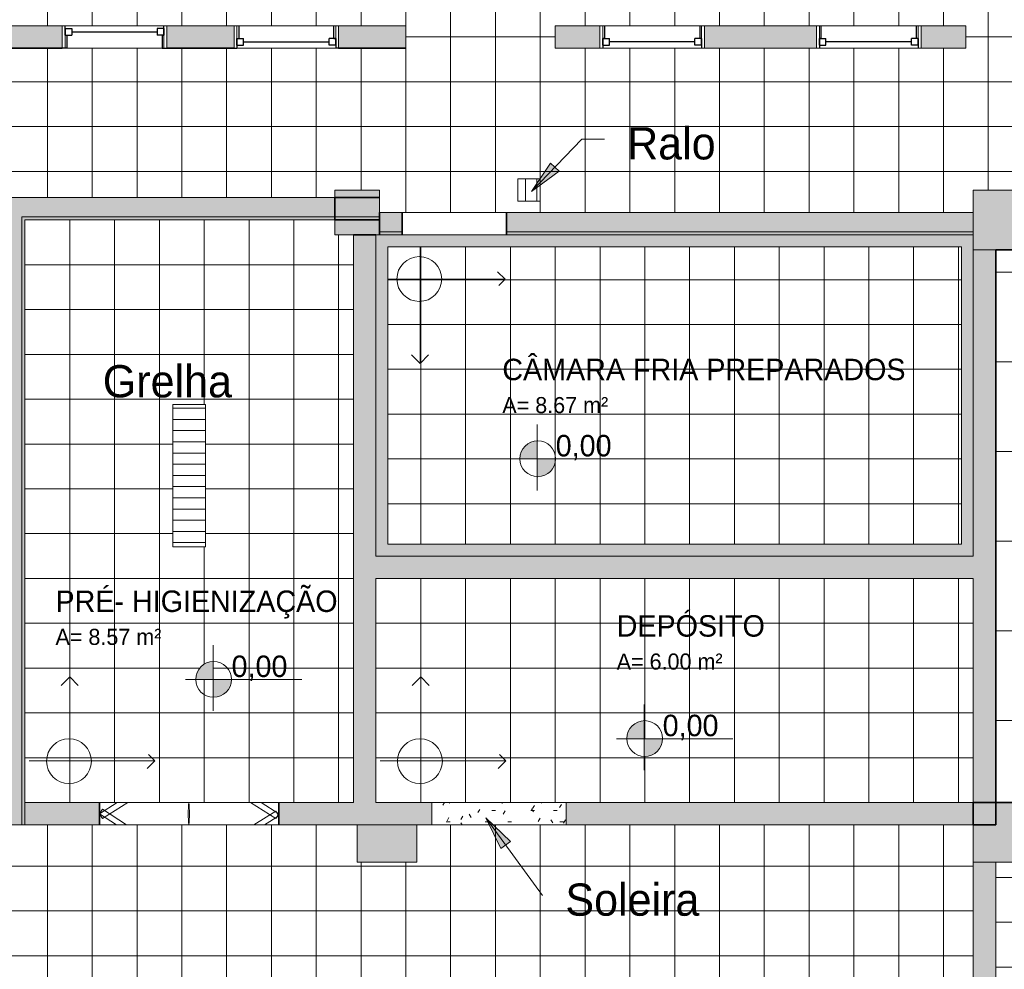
# Model space of a CAD drawing. Header units: metres. Extents: x -29 to 48, y -24 to 81.
# Tile 2 of 26: x -17.61 to -11.02, y -17.63 to -11.27. Entities that reach past the tile are written whole.
import ezdxf

# ---------------------------------------------------------------- set-up
doc = ezdxf.new("R2010")
doc.units = ezdxf.units.M
for name, color, linetype, lineweight in [('A-AREA-IDEN', 2, 'Continuous', 9), ('A-DETL', 90, 'Continuous', 18), ('A-DETL-GENF', 92, 'Continuous', 18), ('A-DETL-MBND', 5, 'Continuous', 18), ('A-DETL-THIN', 151, 'Continuous', 18), ('A-DOOR', 31, 'Continuous', 18), ('A-FLOR-PATT', 8, 'Continuous', 18), ('A-GLAZ', 151, 'Continuous', 18), ('A-WALL', 113, 'Continuous', 18), ('A-WALL-PATT', 111, 'Continuous', 35), ('G-ANNO-TEXT', 231, 'Continuous', 9)]:
    doc.layers.add(name, color=color, linetype=linetype, lineweight=lineweight)
doc.styles.add('Century Gothic', font='GOTHIC.TTF', dxfattribs={"height": 0.1077833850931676})
doc.styles.add('Century Gothic_1', font='GOTHIC.TTF', dxfattribs={"height": 0.1437111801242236})
doc.styles.add('Century Gothic_2', font='GOTHIC.TTF', dxfattribs={"height": 0.2155667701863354})
doc.styles.add('Century Gothic_B', font='txt', dxfattribs={"height": 0.1436119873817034})

# ---------------------------------------------------------------- blocks, each defined once
blk = doc.blocks.new('Casement w Mullions-Number_0002 - _JANELA 5-V21-PAGINAÇÃO DE PISO _Compreende trechos 2 e 3_')
at = {"layer": 'A-GLAZ'}
for p, q in [((-0.3500000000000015, 0.07491732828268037), (-0.3500000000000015, -0.07500000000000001)), ((-0.3309499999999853, -0.07500000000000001), (-0.3309499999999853, 0.07491732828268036)), ((-0.3309499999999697, 0.07491732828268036), (-0.3309499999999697, -0.07499999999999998)), ((0.3309499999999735, 0.07491732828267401), (0.3309499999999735, -0.07500000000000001)), ((0.3309499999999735, -0.07499999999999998), (0.3309499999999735, 0.07491732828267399)), ((0.3499999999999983, -0.07500000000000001), (0.3499999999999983, 0.074917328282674)), ((-0.3500000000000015, -0.07500000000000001), (-0.3309499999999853, -0.07500000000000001)), ((-0.3309499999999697, -0.07499999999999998), (0.3309499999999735, -0.07499999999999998)), ((0.3309499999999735, -0.07500000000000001), (0.3499999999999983, -0.07500000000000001))]:
    blk.add_line(p, q, dxfattribs=at)
at = {"layer": 'A-GLAZ', "lineweight": 25}
for p, q in [((-0.3309499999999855, 0.01055), (-0.3309499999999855, 0.0749173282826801)), ((0.3309499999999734, 0.01055), (0.3309499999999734, 0.07491732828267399)), ((-0.3309499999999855, 0.05499999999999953), (-0.3309499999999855, 0.01055)), ((-0.3309499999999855, 0.05499999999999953), (-0.2865000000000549, 0.05499999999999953)), ((-0.3309499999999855, 0.01055), (-0.2865000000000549, 0.01055)), ((-0.3309499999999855, 0.01055), (-0.318250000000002, 0.01055)), ((-0.318250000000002, -0.07499999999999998), (-0.318250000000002, 0.01055)), ((-0.2865000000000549, 0.05499999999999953), (-0.2865000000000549, 0.01055)), ((-0.2865000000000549, 0.03277499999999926), (0.2864999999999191, 0.03277499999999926)), ((0.2864999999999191, 0.05499999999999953), (0.2864999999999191, 0.01055)), ((0.3309499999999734, 0.05499999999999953), (0.2864999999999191, 0.05499999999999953)), ((0.3309499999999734, 0.01055), (0.2864999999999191, 0.01055)), ((0.3182499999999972, 0.01055), (0.3309499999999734, 0.01055)), ((0.3182499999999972, 0.01055), (0.3182499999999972, -0.07499999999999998)), ((0.3309499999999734, 0.05499999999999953), (0.3309499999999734, 0.01055)), ((-0.318250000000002, -0.07499999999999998), (-0.3499999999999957, -0.07499999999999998)), ((0.3182499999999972, -0.07499999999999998), (0.3500000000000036, -0.07499999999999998))]:
    blk.add_line(p, q, dxfattribs=at)
blk = doc.blocks.new('Casement w Mullions-Number_0002 - _JANELA 5-V22-PAGINAÇÃO DE PISO _Compreende trechos 2 e 3_')
at = {"layer": 'A-GLAZ'}
for p, q in [((-0.3500000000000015, -0.07500000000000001), (-0.3500000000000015, 0.07491732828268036)), ((-0.3309499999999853, 0.07491732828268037), (-0.3309499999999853, -0.07500000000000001)), ((-0.3309499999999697, -0.07499999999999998), (-0.3309499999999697, 0.07491732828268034)), ((0.3309499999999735, -0.07500000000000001), (0.3309499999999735, 0.074917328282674)), ((0.3309499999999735, 0.07491732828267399), (0.3309499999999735, -0.07499999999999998)), ((0.3499999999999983, 0.07491732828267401), (0.3499999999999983, -0.07500000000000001)), ((-0.3309499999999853, -0.07500000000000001), (-0.3500000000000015, -0.07500000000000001)), ((0.3309499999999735, -0.07499999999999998), (-0.3309499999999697, -0.07499999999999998)), ((0.3499999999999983, -0.07500000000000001), (0.3309499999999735, -0.07500000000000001))]:
    blk.add_line(p, q, dxfattribs=at)
at = {"layer": 'A-GLAZ', "lineweight": 25}
for p, q in [((-0.318250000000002, 0.07491732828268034), (-0.318250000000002, -0.01055)), ((0.3182499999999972, -0.01055), (0.3182499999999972, 0.07491732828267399)), ((-0.3309499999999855, -0.01055), (-0.2865000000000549, -0.01055)), ((-0.3309499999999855, -0.05499999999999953), (-0.3309499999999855, -0.01055)), ((-0.3309499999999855, -0.01055), (-0.318250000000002, -0.01055)), ((-0.3309499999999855, -0.01055), (-0.3309499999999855, -0.07499999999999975)), ((-0.3309499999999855, -0.05499999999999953), (-0.2865000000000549, -0.05499999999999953)), ((-0.2865000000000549, -0.05499999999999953), (-0.2865000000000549, -0.01055)), ((-0.2865000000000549, -0.03277499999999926), (0.2864999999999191, -0.03277499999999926)), ((0.2864999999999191, -0.05499999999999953), (0.2864999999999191, -0.01055)), ((0.3309499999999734, -0.01055), (0.2864999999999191, -0.01055)), ((0.3309499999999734, -0.05499999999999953), (0.2864999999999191, -0.05499999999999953)), ((0.3182499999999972, -0.01055), (0.3309499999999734, -0.01055)), ((0.3309499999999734, -0.05499999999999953), (0.3309499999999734, -0.01055)), ((0.3309499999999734, -0.01055), (0.3309499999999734, -0.07499999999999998)), ((-0.3500000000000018, -0.07499999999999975), (-0.3309499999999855, -0.07499999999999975)), ((0.3499999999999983, -0.07499999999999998), (0.3309499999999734, -0.07499999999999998))]:
    blk.add_line(p, q, dxfattribs=at)
blk = doc.blocks.new('Casement w Mullions-Number_0002 - _JANELA 5-V20-PAGINAÇÃO DE PISO _Compreende trechos 2 e 3_')
at = {"layer": 'A-GLAZ'}
for p, q in [((-0.3500000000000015, 0.07500000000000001), (-0.3500000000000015, -0.07500000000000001)), ((-0.3309499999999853, -0.07500000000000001), (-0.3309499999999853, 0.07500000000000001)), ((-0.3309499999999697, 0.07499999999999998), (-0.3309499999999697, -0.07499999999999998)), ((0.3309499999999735, 0.07500000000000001), (0.3309499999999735, -0.07500000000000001)), ((0.3309499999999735, -0.07499999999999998), (0.3309499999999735, 0.07499999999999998)), ((0.3499999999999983, -0.07500000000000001), (0.3499999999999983, 0.07500000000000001))]:
    blk.add_line(p, q, dxfattribs=at)
at = {"layer": 'A-GLAZ', "lineweight": 25}
for p, q in [((-0.3309499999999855, 0.01055), (-0.3309499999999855, 0.07499999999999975)), ((0.3309499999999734, 0.01055), (0.3309499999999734, 0.07499999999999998)), ((-0.3309499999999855, 0.05499999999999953), (-0.3309499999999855, 0.01055)), ((-0.3309499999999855, 0.05499999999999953), (-0.2865000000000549, 0.05499999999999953)), ((-0.3309499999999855, 0.01055), (-0.2865000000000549, 0.01055)), ((-0.3309499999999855, 0.01055), (-0.318250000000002, 0.01055)), ((-0.318250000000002, -0.07499999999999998), (-0.318250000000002, 0.01055)), ((-0.2865000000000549, 0.05499999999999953), (-0.2865000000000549, 0.01055)), ((-0.2865000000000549, 0.03277499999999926), (0.2864999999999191, 0.03277499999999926)), ((0.2864999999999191, 0.05499999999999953), (0.2864999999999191, 0.01055)), ((0.3309499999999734, 0.05499999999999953), (0.2864999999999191, 0.05499999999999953)), ((0.3309499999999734, 0.01055), (0.2864999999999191, 0.01055)), ((0.3182499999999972, 0.01055), (0.3309499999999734, 0.01055)), ((0.3182499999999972, 0.01055), (0.3182499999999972, -0.07499999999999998)), ((0.3309499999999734, 0.05499999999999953), (0.3309499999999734, 0.01055))]:
    blk.add_line(p, q, dxfattribs=at)
blk = doc.blocks.new('M_Bifold-2 Panel - 0915 x 2134mm-2540479-PAGINAÇÃO DE PISO _Compreende trechos 2 e 3_')
at = {"layer": 'A-DOOR', "color": 7}
for p, q in [((-0.6000000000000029, -3.923729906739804e-05), (-0.4818373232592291, 0.07499999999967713)), ((-0.4107666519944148, 0.0749999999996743), (-0.5795751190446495, -0.03220185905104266)), ((-0.5795987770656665, 0.03096262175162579), (-0.6000236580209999, -3.263025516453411e-13)), ((-0.4189672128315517, -0.075000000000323), (-0.5795987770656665, 0.03096262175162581)), ((0.4334114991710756, -0.07500000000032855), (0.5796328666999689, 0.01785791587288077)), ((0.5796328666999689, 0.01785791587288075), (0.6000577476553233, -0.01430470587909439)), ((-0.6000236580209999, -3.263043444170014e-13), (-0.4863291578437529, -0.07500000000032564)), ((-0.5795751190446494, -0.03220185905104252), (-0.6000000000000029, -3.92372990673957e-05)), ((0.6000577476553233, -0.01430470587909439), (0.5044821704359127, -0.07500000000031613))]:
    blk.add_line(p, q, dxfattribs=at)
at = {"layer": 'A-DOOR'}
for p, q in [((0.4107429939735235, 0.07499999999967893), (0.579551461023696, -0.03220185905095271)), ((0.5999763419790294, -3.923729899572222e-05), (0.4818136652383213, 0.07499999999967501)), ((0.579551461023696, -0.03220185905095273), (0.5999763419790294, -3.923729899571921e-05))]:
    blk.add_line(p, q, dxfattribs=at)
at = {"layer": 'A-DOOR', "color": 7}
for centre, radius, start, end in [((0.916539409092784, -0.001418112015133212), 0.9226923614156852, 175.2437341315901, 184.579739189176), ((-0.9165394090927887, -0.001418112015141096), 0.9178718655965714, 355.3970667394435, 4.780353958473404)]:
    blk.add_arc(centre, radius, start, end, dxfattribs=at)

msp = doc.modelspace()

# ---------------------------------------------------------------- hatches: boundary and pattern name
at = {"layer": 'A-DETL-GENF'}
h = msp.add_hatch(dxfattribs=at)
h.set_pattern_fill('FP_31', style=0, pattern_type=2)
h.set_pattern_definition([(90, (-0.8, 0), (-0.075, 4.592425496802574e-18), [])])
h.paths.add_polyline_path([(-19.60227396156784, -19.58958713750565), (-19.45227396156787, -19.58958713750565), (-19.45227396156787, -19.43958713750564), (-19.60227396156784, -19.43958713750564), (-19.60227396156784, -19.51962847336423)], flags=0)
h.paths.add_polyline_path([(-23.99251662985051, -14.47457718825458), (-23.99251662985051, -14.25457718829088), (-24.94251662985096, -14.25457718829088), (-24.94251662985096, -14.47457718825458), (-24.34800426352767, -14.47457718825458)], flags=0)
h.paths.add_polyline_path([(-14.27727396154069, -12.48958713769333), (-14.12727396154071, -12.48958713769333), (-14.12727396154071, -12.33958713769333), (-14.27727396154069, -12.33958713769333), (-14.27727396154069, -12.41458713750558)], flags=0)
h.paths.add_polyline_path([(-26.50078021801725, -7.445858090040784), (-26.27376770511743, -7.445858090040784), (-26.27376770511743, -7.213316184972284), (-26.50078021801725, -7.213316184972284), (-26.50078021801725, -7.414012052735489)], flags=0)
h.paths.add_polyline_path([(-21.61015520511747, -7.445858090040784), (-21.61015520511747, -7.213316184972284), (-21.83716771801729, -7.213316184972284), (-21.83716771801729, -7.445858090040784)], flags=0)
h.paths.add_polyline_path([(-27.55078022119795, -5.964587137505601), (-27.32376770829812, -5.964587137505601), (-27.32376770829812, -5.732045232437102), (-27.55078022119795, -5.732045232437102), (-27.55078022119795, -5.877107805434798)], flags=0)
h.paths.add_polyline_path([(-24.66227396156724, -3.724880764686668), (-24.55892794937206, -3.724880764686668), (-24.55892794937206, -3.574880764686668), (-24.70892794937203, -3.574880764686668), (-24.70892794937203, -3.724880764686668)], flags=0)
h.paths.add_polyline_path([(-22.21860721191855, -2.831358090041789), (-21.99159469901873, -2.831358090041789), (-21.99159469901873, -2.598816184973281), (-22.21860721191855, -2.598816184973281)], flags=0)
h.paths.add_polyline_path([(-26.95366058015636, -2.061358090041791), (-26.75122853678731, -2.061358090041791), (-26.75122853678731, -1.828816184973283), (-26.97824104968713, -1.828816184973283), (-26.97824104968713, -2.061358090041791), (-26.97647951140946, -2.061358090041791)], flags=0)
h.paths.add_polyline_path([(-23.93727396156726, 0.5103512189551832), (-23.78727396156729, 0.5103512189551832), (-23.78727396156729, 0.6603512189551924), (-23.93727396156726, 0.6603512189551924), (-23.93727396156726, 0.6553301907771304)], flags=0)
h.paths.add_polyline_path([(-17.04810922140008, 1.231750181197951), (-16.36310733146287, 1.231758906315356), (-16.36310881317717, 1.45675890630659), (-17.04810642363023, 1.45675890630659), (-17.04810922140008, 1.231758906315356)], flags=0)
h.paths.add_polyline_path([(-26.96639991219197, 3.454301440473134), (-26.73938739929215, 3.454301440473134), (-26.73938739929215, 3.685412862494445), (-26.96639991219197, 3.685412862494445)], flags=0)
h.paths.add_polyline_path([(-20.71615542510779, 4.617662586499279), (-20.71615542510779, 4.850204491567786), (-20.94316793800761, 4.850204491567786), (-20.94316793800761, 4.617662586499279), (-20.92501292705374, 4.617662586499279)], flags=0)
h = msp.add_hatch(dxfattribs=at)
h.set_pattern_fill('FP_16', color=8, style=0, pattern_type=2)
h.set_pattern_definition([(0, (0.873, -0.59), (0, 0.3), []), (90, (0.873, -0.59), (-0.3, 1.83697019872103e-17), [])])
h.paths.add_polyline_path([(-17.7272739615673, -13.7895871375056), (-17.7272739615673, -12.46458713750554), (-15.50227396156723, -12.46458713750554), (-15.50227396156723, -12.41458713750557), (-15.20227396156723, -12.41458713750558), (-15.20227396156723, -12.56458713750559), (-11.22727396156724, -12.56458713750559), (-11.22727396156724, -12.41458713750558), (-10.82727396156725, -12.41458713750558), (-10.82727396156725, -12.51458713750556), (-8.987273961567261, -12.51458713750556), (-8.987273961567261, -9.514587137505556), (-10.08291987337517, -9.514587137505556), (-10.08291987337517, -5.737023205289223), (-12.34501250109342, -3.688758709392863), (-16.22727396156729, -3.688758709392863), (-16.22727396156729, -2.424669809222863), (-19.37727396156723, -2.424669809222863), (-19.37727396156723, 0.7253301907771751), (-23.96227396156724, 0.7253301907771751), (-23.96227396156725, -0.6746698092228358), (-23.37727396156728, -0.6746698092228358), (-23.3772739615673, -0.5046698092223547), (-23.0772739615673, -0.5046698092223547), (-23.0772739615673, -0.664587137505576), (-20.71727396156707, -0.664587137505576), (-20.71727396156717, -4.764587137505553), (-26.36227396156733, -4.764587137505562), (-26.36227396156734, -5.989628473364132), (-19.07727396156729, -5.989628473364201), (-19.0772739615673, -12.78958713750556), (-19.22727396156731, -12.78958713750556), (-19.2272739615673, -13.7895871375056), (-17.87727396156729, -13.7895871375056)], flags=0)
h.paths.add_polyline_path([(-14.27727396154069, -12.48958713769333), (-14.27727396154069, -12.33958713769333), (-14.12727396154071, -12.33958713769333), (-14.12727396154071, -12.48958713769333)], flags=0)
h.paths.add_polyline_path([(-15.79052592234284, -11.4646698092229), (-17.87727396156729, -11.46458713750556), (-17.87727396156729, -4.784669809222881), (-17.72727396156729, -4.784669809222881), (-17.72705350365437, -11.3146698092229), (-15.0272739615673, -11.3146698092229), (-15.02727396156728, -11.4646698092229), (-15.50227396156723, -11.4646698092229)], flags=0)
h.paths.add_polyline_path([(-12.36753458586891, -11.46458713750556), (-14.0272739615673, -11.46458713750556), (-14.0272739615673, -11.31458713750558), (-11.27727396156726, -11.31458713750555), (-11.27727396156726, -11.46458713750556), (-12.27727396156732, -11.46458713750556)], flags=0)
h.paths.add_polyline_path([(-12.77078024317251, -10.2159321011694), (-12.77078024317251, -9.98339019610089), (-12.54376773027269, -9.98339019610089), (-12.54376773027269, -10.2159321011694)], flags=0)
h.paths.add_polyline_path([(-15.79060765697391, -10.16581484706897), (-15.79060765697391, -9.933272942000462), (-15.56359514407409, -9.933272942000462), (-15.56359514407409, -10.16581484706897)], flags=0)
h.paths.add_polyline_path([(-17.14060765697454, -10.16581484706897), (-17.14060765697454, -9.933272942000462), (-16.91359514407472, -9.933272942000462), (-16.91359514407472, -10.16581484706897)], flags=0)
h.paths.add_polyline_path([(-16.31426770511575, -8.686358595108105), (-16.54128021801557, -8.686358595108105), (-16.54128021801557, -8.453816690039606), (-16.31426770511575, -8.453816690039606)], flags=0)
h.paths.add_polyline_path([(-14.55247287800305, -8.209482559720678), (-14.55247287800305, -8.089626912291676), (-14.66845350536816, -8.089626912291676), (-14.66453729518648, -8.059203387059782), (-14.65304399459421, -8.0307634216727), (-14.6347229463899, -8.00616125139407), (-14.61076865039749, -7.987000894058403), (-14.58274288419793, -7.974531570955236), (-14.55247287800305, -7.969566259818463), (-14.55247287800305, -8.089547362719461), (-14.4320630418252, -8.089626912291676), (-14.43511258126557, -8.11628687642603), (-14.4440473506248, -8.141674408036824), (-14.45840979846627, -8.164435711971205), (-14.4774790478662, -8.183428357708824), (-14.50029797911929, -8.197699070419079), (-14.52572126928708, -8.206531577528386)], flags=0)
h.paths.add_polyline_path([(-15.82861345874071, -8.10096140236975), (-15.82861345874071, -7.150961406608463), (-15.60861344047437, -7.150961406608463), (-15.60861344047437, -8.10096140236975)], flags=0)
h.paths.add_polyline_path([(-11.57305653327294, -7.609527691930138), (-11.72858553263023, -7.453929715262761), (-11.05668517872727, -6.782327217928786), (-10.90115617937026, -6.93792519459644), (-11.2772739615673, -7.313876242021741)], flags=0)
h.paths.add_polyline_path([(-15.60861344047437, -5.700961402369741), (-15.82861345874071, -5.700961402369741), (-15.82861345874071, -4.750961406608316), (-15.60861344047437, -4.750961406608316)], flags=0)
h.paths.add_polyline_path([(-13.63760105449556, -5.544851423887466), (-13.7931990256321, -5.38932241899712), (-13.12159650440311, -4.71742208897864), (-12.96599853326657, -4.872951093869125), (-13.12159650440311, -5.028618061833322)], flags=0)
h.paths.add_polyline_path([(-21.02468089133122, -5.509482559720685), (-21.02468089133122, -5.389626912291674), (-21.14066151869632, -5.389626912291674), (-21.13674530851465, -5.359203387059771), (-21.12525200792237, -5.330763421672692), (-21.10693095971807, -5.306161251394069), (-21.08297666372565, -5.287000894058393), (-21.05495089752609, -5.274531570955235), (-21.02468089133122, -5.269566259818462), (-21.02468089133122, -5.389547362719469), (-20.90426195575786, -5.389547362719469), (-20.90732059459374, -5.416286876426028), (-20.91625536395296, -5.441674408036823), (-20.93061781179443, -5.464435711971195), (-20.94968706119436, -5.483428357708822), (-20.97250599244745, -5.497699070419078), (-20.99792928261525, -5.506531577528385)], flags=0)
h.paths.add_polyline_path([(-19.5272739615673, -4.939587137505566), (-19.5272739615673, -4.564587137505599), (-19.2272739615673, -4.564587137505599), (-19.2272739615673, -4.939587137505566)], flags=0)
h.paths.add_polyline_path([(-23.78727396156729, 0.5103512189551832), (-23.93727396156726, 0.5103512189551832), (-23.93727396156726, 0.6603512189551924), (-23.78727396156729, 0.6603512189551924), (-23.78727396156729, 0.6503731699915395)], flags=0)
h = msp.add_hatch(dxfattribs=at)
h.set_pattern_fill('FP_25', color=8, style=0, pattern_type=2)
h.set_pattern_definition([(0, (-0.177, -0.015), (0, 0.3), []), (90, (-0.177, -0.015), (-0.3, 1.83697019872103e-17), [])])
h.paths.add_polyline_path([(-16.37620465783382, -16.51458713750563), (-15.3772739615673, -16.51458713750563), (-15.3772739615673, -12.71458713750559), (-15.50227396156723, -12.71458713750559), (-15.50227396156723, -12.61458713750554), (-17.57727396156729, -12.61458713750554), (-17.57727396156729, -16.51458713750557), (-16.40015895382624, -16.51458713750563)], flags=0)
h.paths.add_polyline_path([(-16.31790888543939, -15.81135741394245), (-16.31790888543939, -15.69150176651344), (-16.43388951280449, -15.69150176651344), (-16.42997330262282, -15.66107824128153), (-16.41848000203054, -15.63263827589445), (-16.40015895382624, -15.60803610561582), (-16.37620465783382, -15.58887574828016), (-16.34817889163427, -15.576406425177), (-16.31790888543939, -15.57144111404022), (-16.31790888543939, -15.69142221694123), (-16.19749904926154, -15.69150176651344), (-16.20054858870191, -15.71816173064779), (-16.20948335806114, -15.74354926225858), (-16.22384580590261, -15.76631056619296), (-16.24291505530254, -15.7853032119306), (-16.26573398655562, -15.79957392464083), (-16.29115727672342, -15.80840643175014)], flags=0)
h.paths.add_polyline_path([(-16.58727396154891, -14.80216055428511), (-16.58727396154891, -13.84966155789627), (-16.36727396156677, -13.84966155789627), (-16.36727396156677, -14.80216055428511)], flags=0)
h = msp.add_hatch(color=150, dxfattribs=at)
h.paths.add_polyline_path([(-14.07903025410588, -14.86458713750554), (-11.22727396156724, -14.86458713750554), (-11.22727396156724, -12.71458713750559), (-15.22727396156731, -12.71458713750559), (-15.22727396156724, -14.86458713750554), (-15.14727396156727, -14.86458713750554)], flags=0)
h.paths.add_polyline_path([(-11.30727396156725, -14.78458713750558), (-15.14727396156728, -14.78458713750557), (-15.14727396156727, -12.79458713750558), (-11.30727396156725, -12.79458713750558), (-11.30727396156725, -14.57998374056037)], flags=0)
h = msp.add_hatch(dxfattribs=at)
h.set_pattern_fill('FP_26', color=8, style=0, pattern_type=2)
h.set_pattern_definition([(0, (-0.227, 0.185), (0, 0.3), []), (90, (-0.227, 0.185), (-0.3, 1.83697019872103e-17), [])])
h.paths.add_polyline_path([(-14.07903025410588, -14.78458713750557), (-11.30727396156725, -14.78458713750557), (-11.30727396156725, -12.79458713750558), (-15.14727396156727, -12.79458713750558), (-15.14727396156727, -14.78458713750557)], flags=0)
h.paths.add_polyline_path([(-14.14769289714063, -14.3345223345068), (-14.14769289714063, -14.21466668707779), (-14.26367352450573, -14.21466668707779), (-14.25975731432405, -14.18424316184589), (-14.24826401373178, -14.15580319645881), (-14.22994296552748, -14.13120102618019), (-14.20598866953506, -14.11204066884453), (-14.17796290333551, -14.09957134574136), (-14.14769289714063, -14.09460603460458), (-14.14769289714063, -14.21458713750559), (-14.02727396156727, -14.21458713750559), (-14.03033260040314, -14.24132665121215), (-14.03926736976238, -14.26671418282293), (-14.05362981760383, -14.28947548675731), (-14.07269906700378, -14.30846813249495), (-14.09551799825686, -14.32273884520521), (-14.12094128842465, -14.33157135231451)], flags=0)
h = msp.add_hatch(dxfattribs=at)
h.set_pattern_fill('FP_28', style=0, pattern_type=2)
h.set_pattern_definition([(180, (-0.8, 0), (-9.184850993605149e-18, -0.075), [])])
h.paths.add_polyline_path([(-16.36727396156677, -14.80216055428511), (-16.36727396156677, -13.84966155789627), (-16.58727396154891, -13.84966155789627), (-16.58727396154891, -14.80216055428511)], flags=0)
h = msp.add_hatch(dxfattribs=at)
h.set_pattern_fill('FP_23', color=8, style=0, pattern_type=2)
h.set_pattern_definition([(0, (-0.027, 0.16), (0, 0.3), []), (90, (-0.027, 0.16), (-0.3, 1.83697019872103e-17), [])])
h.paths.add_polyline_path([(-11.24885207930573, -20.6645871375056), (-11.22727396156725, -20.6645871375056), (-11.22727396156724, -16.66458713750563), (-14.95227396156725, -16.66458713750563), (-14.95227396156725, -16.91458713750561), (-15.35227396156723, -16.91458713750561), (-15.35227396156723, -16.66458713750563), (-17.7272739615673, -16.66458713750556), (-17.7272739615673, -13.93958713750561), (-19.2272739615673, -13.93958713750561), (-19.2272739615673, -16.51458713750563), (-19.0772739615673, -16.51458713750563), (-19.0772739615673, -16.81458713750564), (-19.2272739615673, -16.81458713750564), (-19.2272739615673, -20.54736213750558), (-19.0772739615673, -20.54736213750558), (-19.0772739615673, -20.66458713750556), (-15.55227396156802, -20.66458713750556), (-15.55227396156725, -20.51458713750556), (-15.25227396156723, -20.51458713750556), (-15.25227396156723, -20.66458713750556), (-11.68977396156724, -20.66458713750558)], flags=0)
h.paths.add_polyline_path([(-16.72588750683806, -19.37081235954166), (-16.84066590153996, -19.37081235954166), (-16.83679926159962, -19.34059576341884), (-16.82544852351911, -19.31232644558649), (-16.80734517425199, -19.2878261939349), (-16.78365586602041, -19.26867390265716), (-16.75590723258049, -19.25610382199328), (-16.72588750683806, -19.25092601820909), (-16.72588750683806, -19.34059576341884)], flags=0)
h.paths.add_polyline_path([(-16.72588750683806, -19.49069870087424), (-16.72588750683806, -19.37081235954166), (-16.60066590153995, -19.37081235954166), (-16.60384285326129, -19.39824182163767), (-16.61320549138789, -19.42421891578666), (-16.62825807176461, -19.44736817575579), (-16.64820357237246, -19.46646386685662), (-16.67198589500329, -19.4804948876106), (-16.69834578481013, -19.48871830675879)], flags=0)
h.paths.add_polyline_path([(-11.32727396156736, -18.71270029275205), (-11.54727396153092, -18.71270029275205), (-11.54727396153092, -17.76270029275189), (-11.32727396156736, -17.76270029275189), (-11.32727396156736, -18.66458713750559)], flags=0)
for points in [[(-14.14769289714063, -14.21466668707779), (-14.14769289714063, -14.09460603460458), (-14.17796290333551, -14.09957134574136), (-14.20598866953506, -14.11204066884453), (-14.22994296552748, -14.13120102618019), (-14.24826401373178, -14.15580319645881), (-14.25975731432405, -14.18424316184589), (-14.26367352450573, -14.21466668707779), (-14.24826401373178, -14.21466668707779)], [(-14.14769289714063, -14.3345223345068), (-14.11728144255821, -14.33029985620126), (-14.09551799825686, -14.32273884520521), (-14.07269906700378, -14.30846813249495), (-14.05362981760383, -14.28947548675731), (-14.03926736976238, -14.26671418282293), (-14.03033260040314, -14.24132665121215), (-14.02727396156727, -14.21458713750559), (-14.14769289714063, -14.21466668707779)], [(-16.31790888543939, -15.69150176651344), (-16.31790888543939, -15.57144111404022), (-16.34817889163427, -15.576406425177), (-16.37620465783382, -15.58887574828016), (-16.40015895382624, -15.60803610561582), (-16.41848000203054, -15.63263827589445), (-16.42997330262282, -15.66107824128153), (-16.43388951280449, -15.69150176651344), (-16.41848000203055, -15.69150176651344)], [(-16.31790888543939, -15.81135741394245), (-16.28749743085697, -15.8071349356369), (-16.26573398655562, -15.79957392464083), (-16.24291505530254, -15.7853032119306), (-16.22384580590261, -15.76631056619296), (-16.20948335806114, -15.74354926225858), (-16.20054858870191, -15.71816173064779), (-16.19748994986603, -15.69142221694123), (-16.31790888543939, -15.69150176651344)], [(-13.43164498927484, -16.08768033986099), (-13.43164498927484, -15.96761968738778), (-13.46191499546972, -15.97258499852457), (-13.48994076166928, -15.98505432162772), (-13.51389505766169, -16.00421467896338), (-13.532216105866, -16.02881684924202), (-13.54370940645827, -16.0572568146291), (-13.54762561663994, -16.08768033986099), (-13.532216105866, -16.08768033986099)], [(-13.43164498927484, -16.20753598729), (-13.40123353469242, -16.20331350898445), (-13.37947009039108, -16.1957524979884), (-13.35665115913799, -16.18148178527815), (-13.33758190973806, -16.16248913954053), (-13.3232194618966, -16.13972783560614), (-13.31428469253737, -16.11434030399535), (-13.31122605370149, -16.0876007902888), (-13.43164498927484, -16.08768033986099)]]:
    msp.add_hatch(color=7, dxfattribs=at).paths.add_polyline_path(points, flags=0)
h = msp.add_hatch(dxfattribs=at)
h.set_pattern_fill('FP_24', color=8, style=0, pattern_type=2)
h.set_pattern_definition([(0, (-0.227, -0.315), (0, 0.3), []), (90, (-0.227, -0.315), (-0.3, 1.83697019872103e-17), [])])
h.paths.add_polyline_path([(-14.85227396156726, -16.51458713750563), (-11.22727396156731, -16.51458713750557), (-11.22727396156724, -15.01458713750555), (-15.22727396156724, -15.01458713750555), (-15.22727396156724, -16.51458713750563), (-14.95227396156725, -16.51458713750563)], flags=0)
h.paths.add_polyline_path([(-13.43164498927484, -16.20753598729), (-13.43164498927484, -16.08768033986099), (-13.54762561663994, -16.08768033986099), (-13.54370940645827, -16.0572568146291), (-13.532216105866, -16.02881684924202), (-13.51389505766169, -16.00421467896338), (-13.48994076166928, -15.98505432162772), (-13.46191499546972, -15.97258499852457), (-13.43164498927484, -15.96761968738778), (-13.43164498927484, -16.0876007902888), (-13.31123515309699, -16.08768033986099), (-13.31428469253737, -16.11434030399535), (-13.3232194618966, -16.13972783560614), (-13.33758190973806, -16.16248913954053), (-13.35665115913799, -16.18148178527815), (-13.37947009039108, -16.1957524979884), (-13.40489338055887, -16.20458500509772)], flags=0)
h = msp.add_hatch(dxfattribs=at)
h.set_pattern_fill('FP_29', style=0, pattern_type=2)
h.set_pattern_definition([(0, (-0.8, 0), (0.305, 0.076), [0.025, -0.203, 0.025, -0.203, -1.219]), (0, (-0.8, 0), (0.305, 0.076), [-0.457, 0.025, -0.4320000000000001, 0.025, -0.203, -0.5329999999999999]), (0, (-0.8, 0), (0.305, 0.076), [-1.143, 0.025, -0.127, 0.025, -0.356]), (120, (-0.6859999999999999, 0.038), (-0.2183179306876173, 0.2261377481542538), [0.025, -0.203, 0.025, -0.203, -1.219]), (120, (-0.6859999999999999, 0.038), (-0.2183179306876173, 0.2261377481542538), [-0.457, 0.025, -0.432, 0.025, -0.203, -0.5329999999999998]), (120, (-0.6859999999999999, 0.038), (-0.2183179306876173, 0.2261377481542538), [-1.143, 0.025, -0.127, 0.025, -0.356]), (240, (-0.648, 0.191), (-0.0866820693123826, -0.3021377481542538), [0.025, -0.203, 0.025, -0.203, -1.219]), (240, (-0.648, 0.191), (-0.0866820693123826, -0.3021377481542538), [-0.457, 0.025, -0.4320000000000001, 0.025, -0.203, -0.5329999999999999]), (240, (-0.648, 0.191), (-0.0866820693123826, -0.3021377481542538), [-1.143, 0.025, -0.127, 0.025, -0.356])])
h.paths.add_polyline_path([(-14.80227396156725, -16.66458713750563), (-13.95227396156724, -16.66458713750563), (-13.95227396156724, -16.51458713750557), (-14.85227396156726, -16.51458713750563), (-14.85227396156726, -16.66458713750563)], flags=0)
h = msp.add_hatch(dxfattribs=at)
h.set_pattern_fill('FP_19', color=8, style=0, pattern_type=2)
h.set_pattern_definition([(0, (0.023, -0.216), (0, 0.3), []), (90, (0.023, -0.216), (-0.3, 1.83697019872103e-17), [])])
h.paths.add_polyline_path([(-10.65603891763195, -20.66458713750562), (-9.877273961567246, -20.66458713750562), (-9.877273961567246, -16.71586980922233), (-10.82727396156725, -16.71586980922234), (-10.82727396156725, -16.91458713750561), (-11.07727396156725, -16.91458713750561), (-11.07727396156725, -20.41458713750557), (-10.82727396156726, -20.41458713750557), (-10.82727396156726, -20.66458713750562), (-10.75227396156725, -20.66458713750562)], flags=0)
h.paths.add_polyline_path([(-10.72247734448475, -19.01296120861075), (-10.72247734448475, -18.89310556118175), (-10.83845797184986, -18.89310556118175), (-10.83454176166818, -18.86268203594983), (-10.82259797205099, -18.83363713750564), (-10.80472741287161, -18.80963990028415), (-10.78077311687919, -18.79047954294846), (-10.75274735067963, -18.77801021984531), (-10.72247734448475, -18.77304490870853), (-10.72247734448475, -18.89302601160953), (-10.6020584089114, -18.89302601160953), (-10.60511704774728, -18.9197655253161), (-10.61405181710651, -18.94515305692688), (-10.62841426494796, -18.96791436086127), (-10.6474835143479, -18.9869070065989), (-10.67030244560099, -19.00117771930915), (-10.69572573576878, -19.01001022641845)], flags=0)
at = {"layer": 'A-FLOR-PATT'}
h = msp.add_hatch(dxfattribs=at)
h.set_pattern_fill('FP_2', color=256, style=0, pattern_type=2)
h.set_pattern_definition([(0, (-4.727, -17.766), (0, 0.6), []), (90, (-4.727, -17.766), (-0.6, 3.673940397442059e-17), [])])
h.paths.add_polyline_path([(-10.75227396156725, -16.56586980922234), (-7.327273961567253, -16.56586980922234), (-7.327273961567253, -16.46458713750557), (-6.927273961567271, -16.46458713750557), (-6.927273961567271, -16.56458713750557), (-6.877273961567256, -16.56458713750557), (-6.877273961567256, -16.56586980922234), (-6.827273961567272, -16.56586980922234), (-6.827273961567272, -16.56458713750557), (-6.027273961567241, -16.56458713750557), (-6.027273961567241, -16.56586980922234), (-5.977273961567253, -16.56586980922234), (-5.977273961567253, -16.56458713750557), (-5.927273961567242, -16.56458713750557), (-5.927599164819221, -15.41458713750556), (-7.367273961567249, -15.41458713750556), (-7.367273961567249, -14.8345871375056), (-9.467273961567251, -14.8345871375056), (-9.467273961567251, -15.41586980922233), (-9.617273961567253, -15.41586980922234), (-9.617273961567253, -12.66458713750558), (-10.82727396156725, -12.66458713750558), (-10.82727396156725, -12.8145871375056), (-11.07727396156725, -12.8145871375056), (-11.07727396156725, -16.51458713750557), (-10.82727396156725, -16.51458713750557), (-10.82727396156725, -16.56586980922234), (-10.79227396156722, -16.56586980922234)], flags=0)
h.paths.add_polyline_path([(-10.63391587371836, -14.99065444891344), (-10.63391587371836, -14.87079880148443), (-10.74989650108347, -14.87079880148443), (-10.74598029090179, -14.84037527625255), (-10.73448699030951, -14.81193531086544), (-10.7161659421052, -14.78733314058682), (-10.69221164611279, -14.76817278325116), (-10.66418587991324, -14.75570346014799), (-10.63391587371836, -14.75073814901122), (-10.63391587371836, -14.87071925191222), (-10.51350603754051, -14.87079880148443), (-10.51655557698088, -14.89745876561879), (-10.52549034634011, -14.92284629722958), (-10.53985279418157, -14.94560760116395), (-10.55892204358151, -14.96460024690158), (-10.58174097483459, -14.97887095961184), (-10.60716426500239, -14.98770346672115)], flags=0)
at = {"layer": 'A-WALL-PATT', "lineweight": 18}
h = msp.add_hatch(color=7, dxfattribs=at)
h.paths.add_polyline_path([(-17.32727396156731, -11.46458713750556), (-17.32727396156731, -11.3146698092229), (-17.87727396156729, -11.31458713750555), (-17.87719908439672, -11.46458713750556), (-17.50202159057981, -11.46458713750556)], flags=0)
h.paths.add_polyline_path([(-15.22727396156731, -11.46458713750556), (-15.02727396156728, -11.46458713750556), (-15.0275220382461, -11.31466982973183), (-15.4772739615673, -11.3146698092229), (-15.4772739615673, -11.46458713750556), (-15.3772739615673, -11.46458713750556)], flags=0)
h.paths.add_polyline_path([(-16.1772739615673, -11.46458713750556), (-16.17752197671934, -11.3146698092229), (-16.62727396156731, -11.3146698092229), (-16.62727396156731, -11.46458713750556)], flags=0)
h = msp.add_hatch(color=7, dxfattribs=at)
h.paths.add_polyline_path([(-13.02727396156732, -11.46458713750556), (-12.27727396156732, -11.46458713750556), (-12.27727396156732, -11.31458713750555), (-13.02727396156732, -11.31458713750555)], flags=0)
h.paths.add_polyline_path([(-13.7272739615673, -11.46458713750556), (-13.7272739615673, -11.31458713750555), (-14.0272739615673, -11.3146698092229), (-14.0272739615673, -11.46458713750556)], flags=0)
h.paths.add_polyline_path([(-11.27727396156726, -11.46458713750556), (-11.27727396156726, -11.31458713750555), (-11.5772739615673, -11.31458713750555), (-11.5772739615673, -11.46458713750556)], flags=0)
h = msp.add_hatch(color=7, dxfattribs=at)
h.paths.add_polyline_path([(-15.20227396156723, -12.71458713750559), (-15.20227396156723, -12.59458713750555), (-15.50227396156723, -12.59458713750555), (-15.50227396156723, -12.71458713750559), (-15.22727396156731, -12.71458713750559)], flags=0)
h.paths.add_polyline_path([(-15.20227396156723, -12.46458713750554), (-15.20227396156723, -12.41458713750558), (-15.50227396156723, -12.41458713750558), (-15.50227396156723, -12.46458713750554), (-15.22727396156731, -12.46458713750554)], flags=0)
for points in [[(-10.82727396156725, -12.8145871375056), (-10.82727396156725, -12.41458713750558), (-11.22727396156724, -12.41458713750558), (-11.22727396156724, -12.8145871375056), (-11.07727396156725, -12.8145871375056)], [(-17.7272739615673, -16.66458713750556), (-17.59727396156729, -16.66458713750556), (-17.59793722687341, -12.46458713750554), (-17.7272739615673, -12.46458713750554), (-17.7272739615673, -16.5145871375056)], [(-15.50227396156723, -12.61458713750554), (-15.50227396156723, -12.59458713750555), (-17.57727396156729, -12.59458713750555), (-17.57727396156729, -12.61458713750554), (-15.79052592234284, -12.61458713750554)], [(-15.22727396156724, -16.51458713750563), (-15.22727396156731, -12.71458713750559), (-15.37727396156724, -12.71458713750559), (-15.3772739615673, -16.51458713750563)], [(-15.05227396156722, -12.71458713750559), (-15.05227396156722, -12.6945871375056), (-15.20227396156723, -12.6945871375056), (-15.20227396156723, -12.71458713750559), (-15.14727396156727, -12.71458713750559)], [(-12.36753458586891, -12.71458713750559), (-11.22727396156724, -12.71458713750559), (-11.22727396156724, -12.6945871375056), (-14.35227396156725, -12.6945871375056), (-14.35227396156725, -12.71458713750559), (-14.07903025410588, -12.71458713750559)], [(-11.07727396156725, -16.66458713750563), (-11.07727396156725, -12.81458713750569), (-11.22727396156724, -12.8145871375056), (-11.22727396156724, -16.51458713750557), (-11.08670792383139, -16.65515317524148)], [(-14.07903025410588, -15.01458713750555), (-11.22727396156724, -15.01458713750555), (-11.22727396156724, -14.86458713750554), (-15.22727396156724, -14.86458713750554), (-15.22727396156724, -15.01458713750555), (-15.14727396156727, -15.01458713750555)], [(-11.07727396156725, -16.91458713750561), (-10.82727396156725, -16.91458713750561), (-10.82727396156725, -16.51458713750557), (-11.07727396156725, -16.51458713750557), (-11.07727396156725, -16.66458713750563), (-11.22727396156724, -16.51458713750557), (-11.22727396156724, -16.91458713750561)], [(-15.25227396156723, -16.91458713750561), (-14.95227396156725, -16.91458713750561), (-14.95227396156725, -16.66458713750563), (-15.35227396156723, -16.66458713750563), (-15.35227396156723, -16.91458713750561)]]:
    msp.add_hatch(color=7, dxfattribs=at).paths.add_polyline_path(points, flags=0)
at = {"layer": 'A-WALL-PATT'}
for points in [[(-15.79052592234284, -12.59458713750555), (-15.20227396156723, -12.59458713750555), (-15.20227396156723, -12.46458713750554), (-17.59727396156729, -12.46458713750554), (-17.59727396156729, -12.59458713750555), (-17.50202159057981, -12.59458713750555)], [(-15.05227396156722, -12.6945871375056), (-15.05227396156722, -12.56458713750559), (-15.20227396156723, -12.56458713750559), (-15.20227396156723, -12.6945871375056)], [(-14.07903025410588, -12.6945871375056), (-11.22727396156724, -12.6945871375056), (-11.22727396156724, -12.56458713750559), (-14.35227396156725, -12.56458713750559), (-14.35227396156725, -12.6945871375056)], [(-17.59727396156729, -16.66458713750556), (-17.57727396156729, -16.66458713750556), (-17.57727396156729, -12.59458713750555), (-17.59727396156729, -12.59458713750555), (-17.59727396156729, -16.51458713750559)]]:
    msp.add_hatch(color=250, dxfattribs=at).paths.add_polyline_path(points, flags=0)
at = {"layer": 'A-WALL-PATT', "lineweight": 18}
h = msp.add_hatch(color=7, dxfattribs=at)
h.paths.add_polyline_path([(-15.37233975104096, -16.66458713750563), (-14.85227396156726, -16.66458713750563), (-14.85227396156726, -16.51458713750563), (-15.87727396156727, -16.51458713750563), (-15.87727396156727, -16.66458713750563), (-15.3772739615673, -16.66458713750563)], flags=0)
h.paths.add_polyline_path([(-11.22727396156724, -16.66458713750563), (-11.22727396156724, -16.51458713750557), (-13.95227396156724, -16.51458713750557), (-13.95227396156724, -16.66458713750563)], flags=0)
h.paths.add_polyline_path([(-17.07727396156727, -16.66458713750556), (-17.07727396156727, -16.51458713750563), (-17.57727396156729, -16.51458713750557), (-17.57727396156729, -16.66458713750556), (-17.50202159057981, -16.66458713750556)], flags=0)
h = msp.add_hatch(color=7, dxfattribs=at)
h.paths.add_polyline_path([(-11.07727396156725, -20.41458713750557), (-11.07727396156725, -20.21458713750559), (-11.22727396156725, -20.21458713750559), (-11.22727396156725, -20.41458713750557), (-11.08701619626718, -20.41458713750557)], flags=0)
h.paths.add_polyline_path([(-11.22727396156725, -18.8145871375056), (-11.07727396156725, -18.8145871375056), (-11.07727396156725, -18.66458713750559), (-11.22727396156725, -18.66458713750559)], flags=0)
h.paths.add_polyline_path([(-11.22727396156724, -17.7645871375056), (-11.07727396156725, -17.7645871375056), (-11.07727396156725, -16.91458713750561), (-11.22727396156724, -16.91458713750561)], flags=0)
at = {"layer": 'G-ANNO-TEXT'}
for points in [[(-14.18574379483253, -12.42375617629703), (-14.00096270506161, -12.28938750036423), (-14.05806316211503, -12.23429206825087)], [(-14.49015738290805, -16.61603279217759), (-14.38978164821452, -16.82127339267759), (-14.32563862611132, -16.77456534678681)]]:
    msp.add_hatch(color=50, dxfattribs=at).paths.add_polyline_path(points, flags=0)

# ---------------------------------------------------------------- linework, layer by layer
at = {"layer": 'A-DETL'}
for p, q in [((-17.72727396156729, -11.31466980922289), (-15.02727396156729, -11.31466980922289)), ((-15.02727396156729, -11.31466980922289), (-15.02727396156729, -11.46466980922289)), ((-14.02727396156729, -11.31458713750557), (-11.27727396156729, -11.31458713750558)), ((-14.02727396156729, -11.46458713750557), (-14.02727396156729, -11.31458713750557)), ((-11.27727396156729, -11.31458713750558), (-11.27727396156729, -11.46458713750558)), ((-15.02727396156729, -11.46466980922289), (-17.87727396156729, -11.46466980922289)), ((-11.27727396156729, -11.46458713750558), (-14.02727396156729, -11.46458713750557)), ((-14.1272739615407, -12.33958713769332), (-14.27727396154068, -12.33958713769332)), ((-14.27727396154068, -12.33958713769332), (-14.27727396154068, -12.48958713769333)), ((-14.1272739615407, -12.48958713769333), (-14.1272739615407, -12.33958713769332)), ((-15.50227396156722, -12.46458713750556), (-15.50227396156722, -12.41458713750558)), ((-15.50227396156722, -12.41458713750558), (-15.20227396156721, -12.41458713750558)), ((-15.20227396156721, -12.41458713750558), (-15.20227396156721, -12.56458713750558)), ((-11.22727396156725, -12.5645871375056), (-11.22727396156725, -12.41458713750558)), ((-11.22727396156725, -12.41458713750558), (-10.82727396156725, -12.41458713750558)), ((-17.72727396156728, -12.46458713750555), (-15.50227396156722, -12.46458713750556)), ((-14.27727396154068, -12.48958713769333), (-14.1272739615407, -12.48958713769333)), ((-15.20227396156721, -12.56458713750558), (-11.22727396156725, -12.5645871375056)), ((-15.50227396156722, -12.61458713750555), (-17.57727396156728, -12.61458713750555)), ((-17.57727396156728, -12.61458713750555), (-17.57727396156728, -16.51458713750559)), ((-15.50227396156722, -12.71458713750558), (-15.50227396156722, -12.61458713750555)), ((-15.37727396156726, -12.71458713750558), (-15.50227396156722, -12.71458713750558)), ((-15.37727396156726, -16.51458713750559), (-15.37727396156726, -12.71458713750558)), ((-15.22727396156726, -12.71458713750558), (-15.22727396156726, -14.86458713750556)), ((-11.22727396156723, -12.71458713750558), (-15.22727396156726, -12.71458713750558)), ((-11.22727396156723, -14.86458713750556), (-11.22727396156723, -12.71458713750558)), ((-15.14727396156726, -14.78458713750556), (-15.14727396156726, -12.79458713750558)), ((-15.14727396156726, -12.79458713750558), (-11.30727396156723, -12.79458713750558)), ((-14.93166281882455, -12.79458713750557), (-14.93166281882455, -13.57479493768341)), ((-11.30727396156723, -12.79458713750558), (-11.30727396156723, -14.78458713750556)), ((-14.36227396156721, -13.01186453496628), (-14.41211501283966, -12.96202348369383)), ((-14.36227396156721, -13.01186453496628), (-15.14727396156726, -13.01186453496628)), ((-14.36227396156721, -13.01186453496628), (-14.40470036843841, -13.05429094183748)), ((-14.93166281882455, -13.5747949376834), (-14.98823136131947, -13.51822639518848)), ((-14.93166281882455, -13.57479493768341), (-14.87509427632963, -13.51822639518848)), ((-16.36727396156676, -13.84966155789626), (-16.5872739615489, -13.84966155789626)), ((-16.5872739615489, -13.84966155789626), (-16.5872739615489, -14.8021605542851)), ((-16.36727396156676, -14.8021605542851), (-16.36727396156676, -13.84966155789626)), ((-16.5872739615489, -14.8021605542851), (-16.36727396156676, -14.8021605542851)), ((-11.30727396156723, -14.78458713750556), (-15.14727396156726, -14.78458713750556)), ((-15.22727396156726, -14.86458713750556), (-11.22727396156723, -14.86458713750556)), ((-11.22727396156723, -15.01458713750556), (-15.22727396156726, -15.01458713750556)), ((-15.22727396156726, -15.01458713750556), (-15.22727396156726, -16.51458713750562)), ((-11.22727396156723, -16.51458713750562), (-11.22727396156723, -15.01458713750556)), ((-17.27727396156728, -15.67348500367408), (-17.33384250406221, -15.730053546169)), ((-17.27727396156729, -16.5145871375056), (-17.27727396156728, -15.67348500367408)), ((-17.27727396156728, -15.67348500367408), (-17.22070541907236, -15.730053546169)), ((-14.92727396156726, -15.67348500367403), (-14.98384250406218, -15.73005354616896)), ((-14.92727396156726, -16.51458713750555), (-14.92727396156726, -15.67348500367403)), ((-14.92727396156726, -15.67348500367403), (-14.87070541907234, -15.73005354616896)), ((-16.70788510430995, -16.23641540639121), (-16.75031151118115, -16.19398899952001)), ((-14.35788510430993, -16.23641540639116), (-14.40031151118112, -16.19398899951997)), ((-16.70788510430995, -16.23641540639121), (-17.54788510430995, -16.2364154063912)), ((-16.70788510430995, -16.23641540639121), (-16.7577261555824, -16.28625645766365)), ((-14.35788510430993, -16.23641540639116), (-15.19788510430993, -16.23641540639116)), ((-14.35788510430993, -16.23641540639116), (-14.40772615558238, -16.28625645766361)), ((-17.57727396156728, -16.51458713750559), (-15.37727396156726, -16.51458713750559)), ((-15.22727396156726, -16.51458713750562), (-14.85227396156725, -16.51458713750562)), ((-13.95227396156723, -16.51458713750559), (-14.85227396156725, -16.51458713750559)), ((-14.85227396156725, -16.51458713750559), (-14.85227396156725, -16.66458713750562)), ((-13.95227396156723, -16.51458713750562), (-11.22727396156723, -16.51458713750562)), ((-13.95227396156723, -16.66458713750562), (-13.95227396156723, -16.51458713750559)), ((-15.35227396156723, -16.66458713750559), (-17.72727396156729, -16.66458713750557)), ((-15.35227396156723, -16.91458713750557), (-15.35227396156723, -16.66458713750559)), ((-14.85227396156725, -16.66458713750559), (-14.95227396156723, -16.66458713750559)), ((-14.95227396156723, -16.66458713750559), (-14.95227396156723, -16.91458713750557)), ((-14.85227396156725, -16.66458713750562), (-13.95227396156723, -16.66458713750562)), ((-11.22727396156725, -16.66458713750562), (-13.95227396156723, -16.6645871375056)), ((-11.22727396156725, -17.81458713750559), (-11.22727396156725, -16.66458713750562)), ((-14.95227396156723, -16.91458713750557), (-15.35227396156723, -16.91458713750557)), ((-10.82727396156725, -16.91458713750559), (-11.07727396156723, -16.91458713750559)), ((-11.07727396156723, -16.91458713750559), (-11.07727396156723, -17.81458713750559))]:
    msp.add_line(p, q, dxfattribs=at)
for centre, radius in [((-14.93679397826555, -13.01044687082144), 0.1500000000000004), ((-14.143680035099, -14.21341668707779), 0.1199999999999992), ((-16.31389602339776, -15.69025176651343), 0.120000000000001), ((-13.42763212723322, -16.08643033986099), 0.1199999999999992), ((-17.28240512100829, -16.23783307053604), 0.1500000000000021), ((-14.93240512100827, -16.237833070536), 0.1500000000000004)]:
    msp.add_circle(centre, radius, dxfattribs=at)
at = {"layer": 'A-DETL-MBND'}
for p, q in [((-14.14769289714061, -13.9848762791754), (-14.14769289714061, -14.4248762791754)), ((-14.33261667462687, -14.21462691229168), (-13.55261667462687, -14.21462691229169)), ((-16.31790888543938, -15.46171135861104), (-16.31790888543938, -15.90171135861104)), ((-16.50283266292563, -15.69146199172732), (-15.72283266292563, -15.69146199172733)), ((-13.43164498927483, -15.8578899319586), (-13.43164498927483, -16.2978899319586)), ((-13.61656876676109, -16.08764056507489), (-12.83656876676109, -16.08764056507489))]:
    msp.add_line(p, q, dxfattribs=at)
at = {"layer": 'A-DETL-THIN'}
msp.add_line((-12.67727396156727, -16.66458713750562), (-13.57727396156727, -16.66458713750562), dxfattribs=at)
at = {"layer": 'A-WALL', "lineweight": 35}
for p, q in [((-17.87727396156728, -11.46458713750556), (-17.3272739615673, -11.46458713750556)), ((-16.62727396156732, -11.46458713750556), (-16.17727396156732, -11.46458713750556)), ((-15.47727396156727, -11.46458713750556), (-15.02727396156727, -11.46458713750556)), ((-15.50227396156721, -12.46458713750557), (-15.50227396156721, -12.61458713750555)), ((-15.20227396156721, -12.46458713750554), (-15.50227396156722, -12.46458713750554)), ((-15.20227396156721, -12.71458713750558), (-15.20227396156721, -12.56458713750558)), ((-15.05227396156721, -12.71458713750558), (-15.05227396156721, -12.56458713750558)), ((-14.35227396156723, -12.56458713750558), (-14.35227396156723, -12.71458713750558)), ((-15.50227396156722, -12.61458713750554), (-15.20227396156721, -12.61458713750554)), ((-15.37727396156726, -12.71458713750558), (-15.22727396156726, -12.71458713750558)), ((-11.07727396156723, -12.81458713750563), (-10.82727396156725, -12.81458713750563)), ((-11.07727396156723, -16.66458713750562), (-11.07727396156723, -12.81458713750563)), ((-17.07727396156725, -16.66458713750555), (-17.07727396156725, -16.51458713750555)), ((-15.87727396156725, -16.51458713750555), (-15.87727396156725, -16.66458713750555)), ((-10.82727396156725, -16.51458713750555), (-11.22727396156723, -16.51458713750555)), ((-11.22727396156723, -16.51458713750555), (-11.22727396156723, -16.66458713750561)), ((-11.22727396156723, -16.66458713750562), (-11.07727396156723, -16.66458713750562))]:
    msp.add_line(p, q, dxfattribs=at)
at = {"layer": 'A-WALL'}
for p, q in [((-11.22727396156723, -12.71458713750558), (-11.22727396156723, -12.56458713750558)), ((-17.59727396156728, -16.66458713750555), (-17.59727396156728, -12.59458713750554)), ((-15.20227396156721, -12.59458713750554), (-17.59727396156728, -12.59458713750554)), ((-15.05227396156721, -12.69458713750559), (-15.20227396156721, -12.69458713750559)), ((-11.22727396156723, -12.69458713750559), (-14.35227396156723, -12.69458713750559)), ((-11.22727396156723, -12.81458713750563), (-11.07727396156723, -12.81458713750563)), ((-17.57727396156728, -16.51458713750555), (-17.57727396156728, -16.66458713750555)), ((-14.95227396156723, -16.66458713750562), (-15.35227396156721, -16.66458713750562)), ((-11.22727396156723, -16.9145871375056), (-11.07727396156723, -16.9145871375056))]:
    msp.add_line(p, q, dxfattribs=at)
at = {"layer": 'G-ANNO-TEXT', "color": 50}
for p, q in [((-14.18574379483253, -12.42375617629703), (-13.84878510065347, -12.07453493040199)), ((-13.84878510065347, -12.07453493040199), (-13.69766323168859, -12.07453493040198)), ((-14.05806316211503, -12.23429206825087), (-14.18574379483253, -12.42375617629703)), ((-14.00096270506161, -12.28938750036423), (-14.05806316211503, -12.23429206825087)), ((-14.18574379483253, -12.42375617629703), (-14.00096270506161, -12.28938750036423)), ((-14.49015738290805, -16.61603279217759), (-14.38978164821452, -16.82127339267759)), ((-14.32563862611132, -16.77456534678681), (-14.49015738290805, -16.61603279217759)), ((-14.49015738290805, -16.61603279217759), (-14.11093643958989, -17.13680767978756)), ((-14.38978164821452, -16.82127339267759), (-14.32563862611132, -16.77456534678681))]:
    msp.add_line(p, q, dxfattribs=at)

# ---------------------------------------------------------------- block references
at = {"layer": 'A-DOOR', "color": 7}
msp.add_blockref('M_Bifold-2 Panel - 0915 x 2134mm-2540479-PAGINAÇÃO DE PISO _Compreende trechos 2 e 3_', (-16.47727396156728, -16.58958713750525), dxfattribs=at)
at = {"layer": 'A-GLAZ'}
for name, p in [('Casement w Mullions-Number_0002 - _JANELA 5-V21-PAGINAÇÃO DE PISO _Compreende trechos 2 e 3_', (-16.97727396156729, -11.38958713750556)), ('Casement w Mullions-Number_0002 - _JANELA 5-V22-PAGINAÇÃO DE PISO _Compreende trechos 2 e 3_', (-15.82727396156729, -11.38958713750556))]:
    msp.add_blockref(name, p, dxfattribs=at)
at = {"layer": 'A-GLAZ', "rotation": 180}
for p in [(-13.37727396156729, -11.38958713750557), (-11.92727396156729, -11.38958713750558)]:
    msp.add_blockref('Casement w Mullions-Number_0002 - _JANELA 5-V20-PAGINAÇÃO DE PISO _Compreende trechos 2 e 3_', p, dxfattribs=at)

# ---------------------------------------------------------------- texts
at = {"layer": 'A-AREA-IDEN', "attachment_point": 1}
for s, insert, char_height, width, line_spacing_factor, style in [('CÂMARA FRIA PREPARADOS', (-14.38088229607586, -13.54400810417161), 0.1436119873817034, 3.214799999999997, 0.9847964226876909, 'Century Gothic_B'), ('A= 8.67 m²', (-14.38088229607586, -13.80048106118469), 0.1077833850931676, 0.9044999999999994, 0.9841166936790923, 'Century Gothic'), ('PRÉ- HIGIENIZAÇÃO', (-17.37252565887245, -15.09532050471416), 0.1436119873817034, 2.289599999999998, 0.9847964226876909, 'Century Gothic_B'), ('DEPÓSITO', (-13.61519335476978, -15.26051689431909), 0.1436119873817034, 1.119599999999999, 0.9847964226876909, 'Century Gothic_B'), ('A= 8.57 m²', (-17.37252565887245, -15.35179346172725), 0.1077833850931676, 0.9044999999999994, 0.9841166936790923, 'Century Gothic'), ('A= 6.00 m²', (-13.61519335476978, -15.51698985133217), 0.1077833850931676, 0.9044999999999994, 0.9841166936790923, 'Century Gothic')]:
    msp.add_mtext(s, dxfattribs=dict(at, insert=insert, char_height=char_height, width=width, line_spacing_factor=line_spacing_factor, style=style))
at = {"layer": 'G-ANNO-TEXT', "color": 7, "attachment_point": 1}
for s, insert, char_height, width, line_spacing_factor, style in [('Ralo', (-13.5452632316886, -11.99432530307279), 0.2155667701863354, 0.7614000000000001, 0.9841166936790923, 'Century Gothic_2'), ('Grelha', (-17.05610592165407, -13.58677669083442), 0.2155667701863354, 1.1718, 0.9841166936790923, 'Century Gothic_2'), ('0,00', (-14.02334935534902, -14.05391250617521), 0.1437111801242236, 0.4554, 0.984116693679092, 'Century Gothic_1'), ('0,00', (-16.19356534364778, -15.53074758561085), 0.1437111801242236, 0.4554, 0.984116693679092, 'Century Gothic_1'), ('0,00', (-13.30730144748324, -15.92692615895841), 0.1437111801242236, 0.4554, 0.984116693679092, 'Century Gothic_1'), ('Soleira', (-13.95853643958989, -17.05659805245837), 0.2155667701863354, 1.1259, 0.9841166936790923, 'Century Gothic_2')]:
    msp.add_mtext(s, dxfattribs=dict(at, insert=insert, char_height=char_height, width=width, line_spacing_factor=line_spacing_factor, style=style))

doc.saveas('drawing.dxf')
